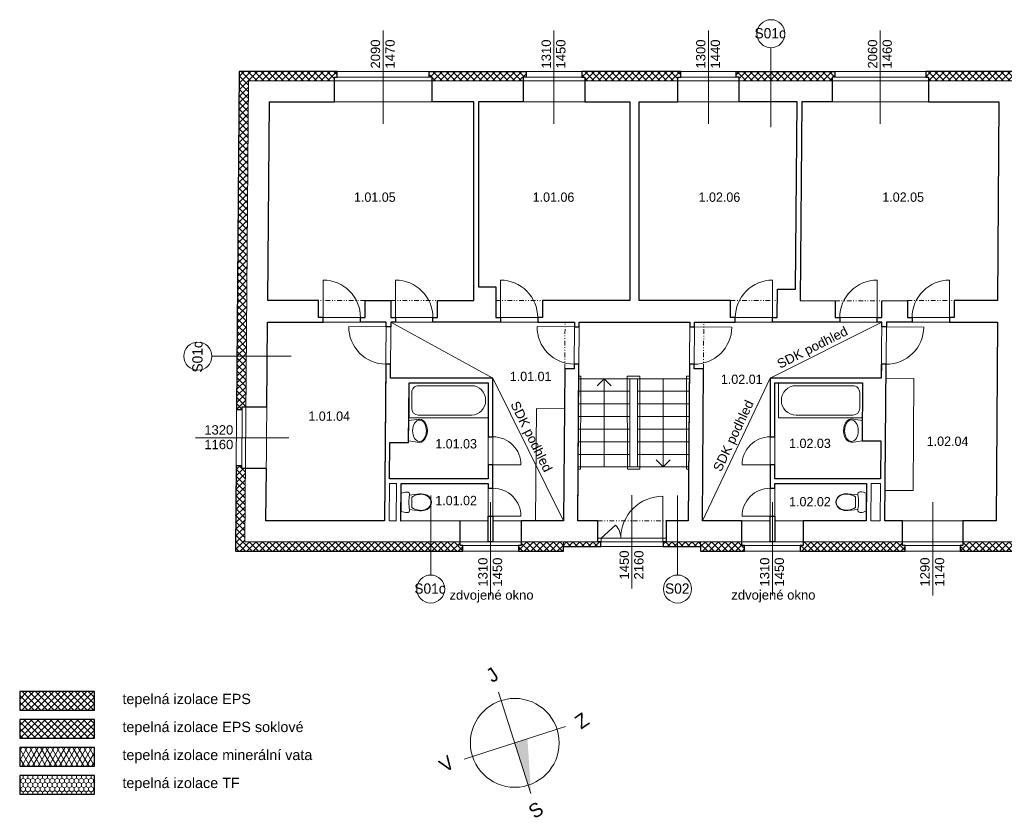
# Model space of a CAD drawing. Extents: x -2490 to 234697, y -105219 to -45378.
# Tile 1 of 15: x 17074 to 38154, y -105219 to -88168. Entities that reach past the tile are written whole.
import ezdxf

# ---------------------------------------------------------------- set-up
doc = ezdxf.new("R2010")
doc.units = 0
doc.header["$MEASUREMENT"] = 0
doc.linetypes.add('Wipeout_Contour', pattern=[1000, 0, -1000])
doc.linetypes.add('Čerchovaná se dvěma tečkami S', pattern=[250, 100, -40, 15, -40, 15, -40])
for name, color, linetype, lineweight in [('0_Číslo_pera__1', 7, 'Continuous', 15), ('2D BOD_Číslo_pera__1', 7, 'Continuous', 15), ('2D VÝPLNĚ_Číslo_pera__2', 1, 'Continuous', 25), ('2D VÝPLNĚ_Číslo_pera__4', 91, 'Continuous', 13), ('2D ČÁRY_Číslo_pera__1', 7, 'Continuous', 15), ('2D ČÁRY_Číslo_pera__2', 1, 'Continuous', 25), ('2D ČÁRY_Číslo_pera__3', 150, 'Continuous', 13), ('blok I_pohled4_terén_Číslo_pera__4', 91, 'Continuous', 13), ('DESKY.STROPNÍ_Číslo_pera__1', 7, 'Continuous', 15), ('komín_Číslo_pera__1', 7, 'Continuous', 15), ('NÁBYTEK A ZAŘÍZENÍ_Číslo_pera__3', 150, 'Continuous', 13), ('POZNÁMKY.TEXT_Číslo_pera__4', 91, 'Continuous', 13), ('zdi_Číslo_pera__1', 7, 'Continuous', 15)]:
    doc.layers.add(name, color=color, linetype=linetype, lineweight=lineweight)
for name, color, linetype in [('2D ČÁRY', 7, 'Continuous'), ('NÁBYTEK A ZAŘÍZENÍ', 7, 'Continuous'), ('vodorovné konstrukce', 7, 'Continuous')]:
    doc.layers.add(name, color=color, linetype=linetype)
doc.layers.add('vodorovné konstrukce_Číslo_pera__241', color=9, linetype='Continuous', lineweight=13, true_color=0x808080)
doc.styles.add('GENERATED_STYLE_1', font='arial.ttf')
doc.styles.add('GENERATED_STYLE_3', font='txt')
pattern_1 = [(45, (0, 0), (-70.71068, 70.71068), []), (135, (0, 0), (70.71068, 70.71068), [])]

# ---------------------------------------------------------------- blocks, each defined once
blk = doc.blocks.new('WC s nádržkou 1 11')
at = {"linetype": 'Wipeout_Contour', "ltscale": 15629.429493}
blk.add_wipeout([(31, 650), (18, 619), (8, 587), (2, 554), (0, 520), (5, 498), (20, 479), (40, 469), (64, 469), (41, 257), (39, 215), (44, 173), (54, 132), (70, 92), (97, 54), (132, 25), (174, 6), (220, 0), (266, 6), (308, 25), (343, 54), (370, 92), (386, 132), (396, 173), (401, 215), (399, 257), (376, 469), (400, 469), (420, 479), (435, 498), (440, 520), (438, 554), (432, 587), (422, 619), (409, 650)], dxfattribs=at).dxf.layer = 'NÁBYTEK A ZAŘÍZENÍ'
at = {"layer": 'NÁBYTEK A ZAŘÍZENÍ_Číslo_pera__3', "linetype": 'Continuous'}
for p, q in [((31, 650), (18, 619)), ((409, 650), (31, 650)), ((422, 619), (409, 650)), ((2, 554), (0, 520)), ((0, 520), (5, 498)), ((8, 587), (2, 554)), ((5, 498), (20, 479)), ((18, 619), (8, 587)), ((20, 479), (40, 469)), ((40, 469), (64, 469)), ((64, 469), (41, 257)), ((399, 257), (376, 469)), ((376, 469), (400, 469)), ((400, 469), (420, 479)), ((420, 479), (435, 498)), ((432, 587), (422, 619)), ((438, 554), (432, 587)), ((435, 498), (440, 520)), ((440, 520), (438, 554)), ((41, 257), (39, 215)), ((39, 215), (44, 173)), ((49, 256), (47, 215)), ((47, 215), (52, 174)), ((56, 299), (49, 256)), ((68, 341), (56, 299)), ((86, 381), (68, 341)), ((107, 419), (86, 381)), ((333, 419), (107, 419)), ((354, 381), (333, 419)), ((372, 341), (354, 381)), ((384, 299), (372, 341)), ((391, 256), (384, 299)), ((388, 174), (393, 215)), ((393, 215), (391, 256)), ((396, 173), (401, 215)), ((401, 215), (399, 257)), ((44, 173), (54, 132)), ((52, 174), (62, 134)), ((54, 132), (70, 92)), ((62, 134), (78, 96)), ((70, 92), (97, 54)), ((78, 96), (102, 60)), ((97, 54), (132, 25)), ((102, 60), (136, 32)), ((132, 25), (174, 6)), ((136, 32), (176, 14)), ((174, 6), (220, 0)), ((176, 14), (220, 8)), ((220, 8), (264, 14)), ((220, 0), (266, 6)), ((264, 14), (304, 32)), ((266, 6), (308, 25)), ((304, 32), (338, 60)), ((308, 25), (343, 54)), ((338, 60), (362, 96)), ((343, 54), (370, 92)), ((362, 96), (378, 134)), ((370, 92), (386, 132)), ((378, 134), (388, 174)), ((386, 132), (396, 173))]:
    blk.add_line(p, q, dxfattribs=at)
blk.add_ellipse((220, -298), major_axis=(785, 0), ratio=0.9963, start_param=1.370375, end_param=1.771221, dxfattribs=at)
blk = doc.blocks.new('Vana 01 11')
at = {"layer": 'NÁBYTEK A ZAŘÍZENÍ_Číslo_pera__3', "linetype": 'Continuous'}
for p, q in [((0, 0), (0, 751)), ((0, 751), (1696, 751)), ((1343, 691), (198, 691)), ((1696, 751), (1696, 0)), ((57, 210), (57, 541)), ((0, 0), (1696, 0)), ((1343, 60), (198, 60))]:
    blk.add_line(p, q, dxfattribs=at)
for centre, major_axis, start_param, end_param in [((198, 541), (0, 150), 0, 1.570796), ((1343, 375), (0, 315), 3.141593, 6.283185), ((198, 210), (0, 150), 1.570796, 3.141593)]:
    blk.add_ellipse(centre, major_axis=major_axis, ratio=0.941477, start_param=start_param, end_param=end_param, dxfattribs=at)
blk = doc.blocks.new('Umyvadlo oválné 11')
at = {"linetype": 'Wipeout_Contour', "ltscale": 6090.690526}
blk.add_wipeout([(0, 169), (2, 146), (9, 124), (19, 104), (43, 74), (73, 49), (129, 22), (188, 6), (250, 0), (312, 6), (371, 22), (427, 49), (457, 74), (481, 104), (491, 124), (498, 146), (500, 169), (469, 400), (31, 400), (-1, 169)], dxfattribs=at).dxf.layer = 'NÁBYTEK A ZAŘÍZENÍ'
at = {"layer": 'NÁBYTEK A ZAŘÍZENÍ_Číslo_pera__3', "linetype": 'Continuous'}
for p, q in [((31, 400), (-1, 169)), ((32, 400), (31, 400)), ((469, 400), (31, 400)), ((469, 400), (468, 400)), ((500, 169), (469, 400))]:
    blk.add_line(p, q, dxfattribs=at)
blk.add_ellipse((250, 169), major_axis=(-229, 0), ratio=0.643386, dxfattribs=at)
blk.add_ellipse((249, 169), major_axis=(-250, 0), ratio=0.674026, start_param=0, end_param=3.141593, dxfattribs=at)
blk = doc.blocks.new('WC s nádržkou 1 11_2')
at = {"linetype": 'Wipeout_Contour', "ltscale": 15629.429493}
blk.add_wipeout([(31, 650), (18, 619), (8, 587), (2, 554), (0, 520), (5, 498), (20, 479), (40, 469), (64, 469), (41, 257), (39, 215), (44, 173), (54, 132), (70, 92), (97, 54), (132, 25), (174, 6), (220, 0), (266, 6), (308, 25), (343, 54), (370, 92), (386, 132), (396, 173), (401, 215), (399, 257), (376, 469), (400, 469), (420, 479), (435, 498), (440, 520), (438, 554), (432, 587), (422, 619), (409, 650)], dxfattribs=at).dxf.layer = 'NÁBYTEK A ZAŘÍZENÍ'
at = {"layer": 'NÁBYTEK A ZAŘÍZENÍ_Číslo_pera__3', "linetype": 'Continuous'}
for p, q in [((31, 650), (18, 619)), ((409, 650), (31, 650)), ((422, 619), (409, 650)), ((2, 554), (0, 520)), ((0, 520), (5, 498)), ((8, 587), (2, 554)), ((5, 498), (20, 479)), ((18, 619), (8, 587)), ((20, 479), (40, 469)), ((40, 469), (64, 469)), ((64, 469), (41, 257)), ((399, 257), (376, 469)), ((376, 469), (400, 469)), ((400, 469), (420, 479)), ((420, 479), (435, 498)), ((432, 587), (422, 619)), ((438, 554), (432, 587)), ((435, 498), (440, 520)), ((440, 520), (438, 554)), ((41, 257), (39, 215)), ((39, 215), (44, 173)), ((49, 256), (47, 215)), ((47, 215), (52, 174)), ((56, 299), (49, 256)), ((68, 341), (56, 299)), ((86, 381), (68, 341)), ((107, 419), (86, 381)), ((333, 419), (107, 419)), ((354, 381), (333, 419)), ((372, 341), (354, 381)), ((384, 299), (372, 341)), ((391, 256), (384, 299)), ((388, 174), (393, 215)), ((393, 215), (391, 256)), ((396, 173), (401, 215)), ((401, 215), (399, 257)), ((44, 173), (54, 132)), ((52, 174), (62, 134)), ((54, 132), (70, 92)), ((62, 134), (78, 96)), ((70, 92), (97, 54)), ((78, 96), (102, 60)), ((97, 54), (132, 25)), ((102, 60), (136, 32)), ((132, 25), (174, 6)), ((136, 32), (176, 14)), ((174, 6), (220, 0)), ((176, 14), (220, 8)), ((220, 8), (264, 14)), ((220, 0), (266, 6)), ((264, 14), (304, 32)), ((266, 6), (308, 25)), ((304, 32), (338, 60)), ((308, 25), (343, 54)), ((338, 60), (362, 96)), ((343, 54), (370, 92)), ((362, 96), (378, 134)), ((370, 92), (386, 132)), ((378, 134), (388, 174)), ((386, 132), (396, 173))]:
    blk.add_line(p, q, dxfattribs=at)
blk.add_ellipse((220, -298), major_axis=(785, 0), ratio=0.9963, start_param=1.370375, end_param=1.771221, dxfattribs=at)
blk = doc.blocks.new('Vana 01 11_2')
at = {"layer": 'NÁBYTEK A ZAŘÍZENÍ_Číslo_pera__3', "linetype": 'Continuous'}
for p, q in [((0, 0), (0, 751)), ((0, 751), (1800, 751)), ((1425, 691), (210, 691)), ((1800, 751), (1800, 0)), ((60, 210), (60, 540)), ((0, 0), (1800, 0)), ((1425, 60), (210, 60))]:
    blk.add_line(p, q, dxfattribs=at)
for centre, major_axis, start_param, end_param in [((210, 540), (0, 150), 0, 1.570796), ((1425, 375), (0, 315), 3.141593, 6.283185), ((210, 210), (0, 150), 1.570796, 3.141593)]:
    blk.add_ellipse(centre, major_axis=major_axis, ratio=0.99918, start_param=start_param, end_param=end_param, dxfattribs=at)
blk = doc.blocks.new('Umyvadlo oválné 11_2')
at = {"linetype": 'Wipeout_Contour', "ltscale": 6090.690526}
blk.add_wipeout([(0, 169), (2, 146), (9, 124), (19, 104), (43, 74), (73, 49), (129, 22), (188, 6), (250, 0), (312, 6), (371, 22), (427, 49), (457, 74), (481, 104), (491, 124), (498, 146), (500, 169), (469, 400), (31, 400), (-1, 169)], dxfattribs=at).dxf.layer = 'NÁBYTEK A ZAŘÍZENÍ'
at = {"layer": 'NÁBYTEK A ZAŘÍZENÍ_Číslo_pera__3', "linetype": 'Continuous'}
for p, q in [((31, 400), (-1, 169)), ((32, 400), (31, 400)), ((469, 400), (31, 400)), ((469, 400), (468, 400)), ((500, 169), (469, 400))]:
    blk.add_line(p, q, dxfattribs=at)
blk.add_ellipse((250, 169), major_axis=(-229, 0), ratio=0.643386, dxfattribs=at)
blk.add_ellipse((249, 169), major_axis=(-250, 0), ratio=0.674026, start_param=0, end_param=3.141593, dxfattribs=at)
blk = doc.blocks.new('LINE_8289', base_point=(29587, -97742))
at = {"layer": '2D ČÁRY_Číslo_pera__3', "linetype": 'Continuous'}
for p, q in [((29587, -95852), (29437, -96002)), ((29587, -97742), (29587, -95852)), ((29587, -95852), (29737, -96002))]:
    blk.add_line(p, q, dxfattribs=at)
blk = doc.blocks.new('LINE_8290', base_point=(30851, -95852))
at = {"layer": '2D ČÁRY_Číslo_pera__3', "linetype": 'Continuous'}
for p, q in [((30851, -95852), (30851, -97742)), ((30851, -97742), (30701, -97592)), ((30851, -97742), (31001, -97592))]:
    blk.add_line(p, q, dxfattribs=at)
blk = doc.blocks.new('LINE_9147', base_point=(31158, -98355))
at = {"layer": 'vodorovné konstrukce_Číslo_pera__241', "linetype": 'Continuous'}
blk.add_line((31158, -98355), (31158, -100055), dxfattribs=at)
blk.add_circle((31158, -100355), 300, dxfattribs=at)
blk = doc.blocks.new('LINE_9148', base_point=(25874, -98355))
at = {"layer": 'vodorovné konstrukce_Číslo_pera__241', "linetype": 'Continuous'}
blk.add_line((25874, -98355), (25874, -100055), dxfattribs=at)
blk.add_circle((25874, -100355), 300, dxfattribs=at)
blk = doc.blocks.new('LINE_9156', base_point=(22889, -95370))
at = {"layer": 'vodorovné konstrukce_Číslo_pera__241', "linetype": 'Continuous'}
blk.add_line((22889, -95370), (21189, -95370), dxfattribs=at)
blk.add_circle((20889, -95370), 300, dxfattribs=at)
blk = doc.blocks.new('LINE_9157', base_point=(33157, -90468))
at = {"layer": 'vodorovné konstrukce_Číslo_pera__241', "linetype": 'Continuous'}
blk.add_line((33157, -90468), (33157, -88768), dxfattribs=at)
blk.add_circle((33157, -88468), 300, dxfattribs=at)

msp = doc.modelspace()

# ---------------------------------------------------------------- hatches: boundary and pattern name
at = {"layer": '2D VÝPLNĚ_Číslo_pera__4', "linetype": 'Continuous'}
h = msp.add_hatch(dxfattribs=at)
h.set_pattern_fill('TEPELNA_IZOLACE_EPS', color=8, style=0, pattern_type=2)
h.set_pattern_definition(pattern_1)
h.paths.add_polyline_path([(21715.2, -96511.4), (21839.2, -96512.4), (21839.7, -96452.4), (21915.7, -96452.4), (21972.1, -89475.6), (23810.9, -89475.6), (23810.9, -89399.6), (23870.9, -89399.6), (23870.9, -89275.6), (21773.7, -89275.6)], flags=0)
h = msp.add_hatch(dxfattribs=at)
h.set_pattern_fill('TEPELNA_IZOLACE_EPS', color=8, style=0, pattern_type=2)
h.set_pattern_definition(pattern_1)
h.paths.add_polyline_path([(25901.4, -89475.7), (27855.1, -89475.7), (27855.1, -89399.7), (27915.1, -89399.7), (27915.1, -89275.7), (25841.4, -89275.7), (25841.4, -89399.7), (25901.4, -89399.7)], flags=0)
h = msp.add_hatch(dxfattribs=at)
h.set_pattern_fill('TEPELNA_IZOLACE_EPS', color=8, style=0, pattern_type=2)
h.set_pattern_definition(pattern_1)
h.paths.add_polyline_path([(29170.2, -89475.7), (31166.9, -89475.7), (31166.9, -89399.7), (31226.9, -89399.7), (31226.9, -89275.7), (29110.2, -89275.7), (29110.2, -89399.7), (29170.2, -89399.7)], flags=0)
h = msp.add_hatch(dxfattribs=at)
h.set_pattern_fill('TEPELNA_IZOLACE_EPS', color=8, style=0, pattern_type=2)
h.set_pattern_definition(pattern_1)
h.paths.add_polyline_path([(32475.8, -89475.7), (34466, -89475.7), (34466, -89399.7), (34526, -89399.7), (34526, -89275.7), (32415.8, -89275.7), (32415.8, -89399.7), (32475.8, -89399.7)], flags=0)
h = msp.add_hatch(dxfattribs=at)
h.set_pattern_fill('TEPELNA_IZOLACE_EPS', color=8, style=0, pattern_type=2)
h.set_pattern_definition(pattern_1)
h.paths.add_polyline_path([(36533, -89475.7), (39890.6, -89475.8), (39890.6, -89399.8), (39950.6, -89399.8), (39950.6, -89275.8), (36473, -89275.7), (36473, -89399.7), (36533, -89399.7)], flags=0)
h = msp.add_hatch(dxfattribs=at)
h.set_pattern_fill('TEPELNA_IZOLACE_EPS', color=8, style=0, pattern_type=2)
h.set_pattern_definition(pattern_1)
h.paths.add_polyline_path([(26560.9, -99545.7), (26560.9, -99421.7), (26500.9, -99421.7), (26500.9, -99345.7), (21892.3, -99346.8), (21905, -97776.8), (21829, -97776.8), (21829.5, -97716.8), (21705.5, -97715.8), (21690.7, -99546.8)], flags=0)
h = msp.add_hatch(dxfattribs=at)
h.set_pattern_fill('TEPELNA_IZOLACE_EPS', color=8, style=0, pattern_type=2)
h.set_pattern_definition(pattern_1)
h.paths.add_polyline_path([(28713.4, -99545.2), (28713.4, -99445.2), (28713.4, -99345.2), (27811.5, -99345.4), (27811.6, -99421.4), (27751.6, -99421.4), (27751.6, -99545.4)], flags=0)
h = msp.add_hatch(dxfattribs=at)
h.set_pattern_fill('TEPELNA_IZOLACE_PERIMETR', color=8, style=0, pattern_type=2)
h.set_pattern_definition(pattern_1)
h.paths.add_polyline_path([(29513.4, -99445.2), (29513.4, -99345), (29453.4, -99345), (28713.4, -99345.2), (28713.4, -99445.2)], flags=0)
h = msp.add_hatch(dxfattribs=at)
h.set_pattern_fill('TEPELNA_IZOLACE_PERIMETR', color=8, style=0, pattern_type=2)
h.set_pattern_definition(pattern_1)
h.paths.add_polyline_path([(31652.3, -99445.2), (31652.3, -99344.5), (30852.3, -99344.7), (30852.3, -99445.2)], flags=0)
h = msp.add_hatch(dxfattribs=at)
h.set_pattern_fill('TEPELNA_IZOLACE_EPS', color=8, style=0, pattern_type=2)
h.set_pattern_definition(pattern_1)
h.paths.add_polyline_path([(32535, -99344.3), (31652.3, -99344.5), (31652.3, -99445.2), (31652.2, -99544.1), (32595, -99544.3), (32595, -99420.3), (32535, -99420.3)], flags=0)
h = msp.add_hatch(dxfattribs=at)
h.set_pattern_fill('TEPELNA_IZOLACE_EPS', color=8, style=0, pattern_type=2)
h.set_pattern_definition(pattern_1)
h.paths.add_polyline_path([(36032.4, -99543.5), (36032.3, -99419.5), (35972.3, -99419.5), (35972.3, -99343.5), (33845.7, -99344), (33845.7, -99420), (33785.7, -99420), (33785.7, -99544)], flags=0)
h = msp.add_hatch(dxfattribs=at)
h.set_pattern_fill('TEPELNA_IZOLACE_EPS', color=8, style=0, pattern_type=2)
h.set_pattern_definition(pattern_1)
h.paths.add_polyline_path([(38998.6, -99342.8), (37268.8, -99343.2), (37268.8, -99419.2), (37208.8, -99419.2), (37208.9, -99543.2), (39058.7, -99542.8), (39058.7, -99418.8), (38998.7, -99418.8)], flags=0)
h = msp.add_hatch(dxfattribs=at)
h.set_pattern_fill('TEPELNA_IZOLACE_EPS', color=8, style=0, pattern_type=2)
h.set_pattern_definition(pattern_1)
h.paths.add_polyline_path([(17073.7, -102946.8), (18673.7, -102946.8), (18673.7, -102546.8), (17073.7, -102546.8)], flags=0)
h = msp.add_hatch(dxfattribs=at)
h.set_pattern_fill('TEPELNA_IZOLACE_PERIMETR', color=8, style=0, pattern_type=2)
h.set_pattern_definition(pattern_1)
h.paths.add_polyline_path([(17073.7, -103546.8), (18673.7, -103546.8), (18673.7, -103146.8), (17073.7, -103146.8)], flags=0)
h = msp.add_hatch(dxfattribs=at)
h.set_pattern_fill('TEPELNA_IZOLACE_MINERÁL', color=8, style=0, pattern_type=2)
h.set_pattern_definition([(60, (0, 0), (-86.60254, 50), []), (120, (0, 0), (86.60254, 50), [])])
h.paths.add_polyline_path([(17073.7, -104146.8), (18673.7, -104146.8), (18673.7, -103746.8), (17073.7, -103746.8)], flags=0)
h = msp.add_hatch(dxfattribs=at)
h.set_pattern_fill('TEPELNA_IZOLACE_FENOL', color=8, style=0, pattern_type=2)
h.set_pattern_definition([(90, (0, 0), (-103.92305, 0), [60, -120]), (90, (-51.96, 90), (-103.92305, 0), [60, -120]), (150, (0, 60), (51.96152, 90), [60, -120]), (150, (-103.92, 60), (51.96152, 90), [60, -120]), (210, (0, 0), (-51.96152, 90), [60, -120]), (210, (-103.92, 0), (-51.96152, 90), [60, -120])])
h.paths.add_polyline_path([(17073.7, -104746.8), (18673.7, -104746.8), (18673.7, -104346.8), (17073.7, -104346.8)], flags=0)
at = {"layer": 'DESKY.STROPNÍ_Číslo_pera__1', "linetype": 'Continuous'}
msp.add_hatch(color=8, dxfattribs=at).paths.add_polyline_path([(28020.3, -104733.4), (27673.7, -103646.8), (27945.3, -103560.2)], flags=0)

# ---------------------------------------------------------------- linework, layer by layer
at = {"layer": '2D BOD_Číslo_pera__1', "color": 8, "linetype": 'Continuous', "flags": 128}
msp.add_lwpolyline([(30842.3, -99268.7), (30842.3, -98368.7, 0.4142136), (29942.3, -99268.7, 0.1902168), (29831.8, -98988.7), (29523.4, -99268.7)], format="xyb", dxfattribs=at)
at = {"layer": '2D VÝPLNĚ_Číslo_pera__2', "color": 8, "linetype": 'Continuous', "flags": 128}
for points in [[(17073.7, -102946.8), (18673.7, -102946.8), (18673.7, -102546.8), (17073.7, -102546.8)], [(17073.7, -103546.8), (18673.7, -103546.8), (18673.7, -103146.8), (17073.7, -103146.8)], [(17073.7, -104146.8), (18673.7, -104146.8), (18673.7, -103746.8), (17073.7, -103746.8)], [(17073.7, -104746.8), (18673.7, -104746.8), (18673.7, -104346.8), (17073.7, -104346.8)]]:
    msp.add_lwpolyline(points, close=True, dxfattribs=at)
at = {"layer": '2D ČÁRY_Číslo_pera__1', "color": 8, "linetype": 'Continuous'}
for p, q in [((23870.9, -89399.6), (23870.9, -89275.6)), ((25841.4, -89399.7), (25841.4, -89275.7)), ((27915.1, -89399.7), (27915.1, -89275.7)), ((29110.2, -89399.7), (29110.2, -89275.7)), ((31226.9, -89399.7), (31226.9, -89275.7)), ((32415.8, -89399.7), (32415.8, -89275.7)), ((34526, -89399.7), (34526, -89275.7)), ((36473, -89399.7), (36473, -89275.7)), ((23810.9, -89399.6), (23810.9, -89925.9)), ((25901.4, -89399.7), (25901.4, -89925.9)), ((27855.1, -89399.7), (27855.1, -89925.9)), ((29170.2, -89399.7), (29170.2, -89925.9)), ((31166.9, -89399.7), (31166.9, -89925.9)), ((32475.8, -89399.7), (32475.8, -89925.9)), ((34466, -89399.7), (34466, -89925.9)), ((36533, -89399.7), (36533, -89925.9)), ((26796.6, -94181.6), (26796.7, -89925.7)), ((26896.6, -93885.6), (26896.7, -89925.7)), ((30135, -94181.6), (30135.1, -89925.7)), ((30335, -94181.6), (30335.1, -89925.7)), ((38008.6, -94181.6), (38039.7, -89925.8)), ((22384.1, -94181.6), (23470.5, -94181.6)), ((24470.5, -94181.6), (25020.5, -94181.6)), ((26020.5, -94181.6), (26796.6, -94181.6)), ((28264.3, -94181.6), (30135, -94181.6)), ((30335, -94181.6), (32294.4, -94181.6)), ((33784.5, -94181.6), (34530.8, -94182)), ((35530.8, -94182), (36080.8, -94181.7)), ((37080.8, -94181.7), (38008.6, -94181.6)), ((22380.4, -94641.6), (24920.5, -94641.6)), ((25020.5, -94641.6), (28950, -94641.6)), ((29023.1, -98896.2), (29050, -94641.6)), ((29050, -94641.6), (31420.1, -94641.6)), ((31389, -98895.7), (31420.1, -94641.6)), ((31520.1, -94642.2), (35530.8, -94642)), ((35630.8, -94642), (38005.2, -94641.9)), ((37978.3, -98894.2), (38005.2, -94641.6)), ((28718.9, -98896.3), (28742.7, -95639.6)), ((31689, -98895.6), (31712.7, -95643.4)), ((25010.8, -95841.6), (27206.2, -95841.6)), ((27206.2, -99345.6), (27206.2, -95841.6)), ((28741.2, -95841.6), (28750, -95841.6)), ((29042.3, -95851.6), (31411.2, -95851.6)), ((30133.1, -95851.6), (30137.6, -97741.6)), ((30299.3, -97741.6), (30299.3, -95851.6)), ((33140.4, -95842.1), (35521.1, -95842)), ((33140.4, -99344.2), (33140.4, -95842.1)), ((25410, -95941.6), (27106.2, -95941.6)), ((27106.2, -97996.7), (27106.2, -95941.6)), ((29040.6, -96121.6), (30133.7, -96121.6)), ((30299.3, -96121.6), (31409.2, -96121.6)), ((33240.4, -95942.1), (35120.3, -95942)), ((33240.4, -97995.3), (33240.4, -95942.1)), ((21839.2, -96512.4), (21715.2, -96511.4)), ((21839.7, -96452.4), (22365.7, -96452.4)), ((29038.9, -96391.6), (30134.4, -96391.6)), ((30299.3, -96391.6), (31407.3, -96391.6)), ((29037.2, -96661.6), (30135, -96661.6)), ((30299.3, -96661.6), (31405.3, -96661.6)), ((29035.5, -96931.6), (30135.6, -96931.6)), ((30299.3, -96931.6), (31403.3, -96931.6)), ((29033.8, -97201.6), (30136.3, -97201.6)), ((30299.3, -97201.6), (31401.4, -97201.6)), ((29032.1, -97471.6), (30136.9, -97471.6)), ((30299.3, -97471.6), (31399.4, -97471.6)), ((21829.5, -97716.8), (21705.5, -97715.8)), ((21829, -97776.8), (22355, -97776.8)), ((29030.4, -97741.6), (31397.4, -97741.6)), ((27106.2, -99345.6), (27106.2, -98096.7)), ((33240.4, -99344.2), (33240.4, -98095.3)), ((26500.9, -99421.7), (26500.8, -98896.8)), ((27811.6, -99421.4), (27811.4, -98896.5)), ((29453.4, -99345), (29453.3, -98896.1)), ((30842.2, -98895.8), (30842.2, -98895.8)), ((30912.3, -99344.7), (30912.2, -98895.8)), ((32535, -99420.3), (32534.9, -98895.4)), ((33845.7, -99420), (33845.6, -98895.1)), ((35972.3, -99419.5), (35972.2, -98894.6)), ((37268.8, -99419.2), (37268.7, -98894.3)), ((29523.3, -99344.7), (29523.4, -99268.7)), ((30842.3, -99344.7), (30842.3, -99268.7)), ((26560.9, -99421.7), (26560.9, -99545.7)), ((27206.2, -99421.6), (27206.2, -99421.6)), ((27751.6, -99421.4), (27751.6, -99545.4)), ((28713.4, -99345.2), (28713.4, -99545.2)), ((28713.4, -99445.2), (31652.3, -99445.2)), ((29513.4, -99345), (29513.4, -99445.2)), ((30852.3, -99344.7), (30852.3, -99445.2)), ((31652.3, -99344.5), (31652.2, -99545.2)), ((32595, -99420.3), (32595, -99544.3)), ((33240.4, -99420.2), (33240.4, -99420.2)), ((33785.7, -99420), (33785.7, -99544)), ((36032.3, -99419.5), (36032.4, -99543.5)), ((37208.8, -99419.2), (37208.9, -99543.2))]:
    msp.add_line(p, q, dxfattribs=at)
at = {"layer": '2D ČÁRY_Číslo_pera__1', "color": 8, "linetype": 'Čerchovaná se dvěma tečkami S'}
for p, q in [((24470.5, -94181.6), (23470.5, -94181.6)), ((25020.5, -94181.6), (26020.5, -94181.6)), ((27264.3, -94181.6), (28264.3, -94181.6)), ((32294.4, -94181.6), (33294.4, -94181.6)), ((34530.8, -94182), (35530.8, -94182)), ((36080.8, -94181.7), (37080.8, -94181.7)), ((28742.7, -95639.6), (28750, -94641.6)), ((31712.7, -95643.4), (31720.1, -94641.6))]:
    msp.add_line(p, q, dxfattribs=at)
at = {"layer": '2D ČÁRY_Číslo_pera__1', "color": 8, "linetype": 'Continuous', "flags": 128}
for points in [[(24470.5, -94181.6), (24470.5, -94541.6), (23470.5, -94541.6), (23470.5, -94181.6)], [(25020.5, -94181.6), (25020.5, -94541.6), (26020.5, -94541.6), (26020.5, -94181.6)], [(27264.3, -94181.6), (27264.3, -94541.6), (28264.3, -94541.6), (28264.3, -94181.6)], [(33294.4, -94181.6), (33294.4, -94541.6), (32294.4, -94541.6), (32294.4, -94181.6)], [(35530.8, -94182), (35530.8, -94542), (34530.8, -94542), (34530.8, -94182)], [(37080.8, -94181.7), (37080.8, -94541.7), (36080.8, -94541.7), (36080.8, -94181.7)], [(28742.7, -95639.6), (28943.7, -95640.9), (28950, -94640.9)], [(31712.7, -95643.4), (31513.7, -95642.2), (31520.1, -94642.2)]]:
    msp.add_lwpolyline(points, dxfattribs=at)
at = {"layer": '2D ČÁRY_Číslo_pera__2', "color": 8, "linetype": 'Continuous', "flags": 128}
for points in [[(23810.9, -89925.9), (23810.9, -89399.6), (23870.9, -89399.6), (23870.9, -89275.6), (21773.7, -89275.6), (21715.2, -96511.4), (21839.2, -96512.4), (21839.7, -96452.4), (22365.7, -96452.4), (22380.4, -94641.4), (23570.5, -94641.6), (23570.5, -94541.6), (23470.5, -94541.6), (23470.5, -94181.6), (22384.1, -94181.6), (22418.5, -89925.6)], [(25841.4, -89275.7), (27915.1, -89275.7), (27915.1, -89399.7), (27855.1, -89399.7), (27855.1, -89925.9), (26896.7, -89925.7), (26896.6, -93885.6), (27266.6, -93885.5), (27264.3, -94541.6), (27364.3, -94541.6), (27364.3, -94641.6), (25920.5, -94641.6), (25920.5, -94541.6), (26020.5, -94541.6), (26020.5, -94181.6), (26796.6, -94181.6), (26796.7, -89925.7), (25901.4, -89925.9), (25901.4, -89399.7), (25841.4, -89399.7)], [(29110.2, -89275.7), (29110.2, -89399.7), (29170.2, -89399.7), (29170.2, -89925.9), (30135.1, -89925.7), (30135, -94181.6), (28264.3, -94181.6), (28264.3, -94541.6), (28164.3, -94541.6), (28164.3, -94641.6), (28950, -94641.6), (28949.4, -94740.9), (29049.4, -94741.5), (29050, -94641.6), (31420.1, -94641.6), (31419.4, -94741.5), (31519.4, -94742.2), (31520.1, -94642.2), (32394.4, -94641.6), (32394.4, -94541.6), (32294.4, -94541.6), (32294.4, -94181.6), (30335, -94181.6), (30335.1, -89925.7), (31166.9, -89925.9), (31166.9, -89399.7), (31226.9, -89399.7), (31226.9, -89275.7)], [(32415.8, -89275.7), (34526, -89275.7), (34526, -89399.7), (34466, -89399.7), (34466, -89925.9), (33818.9, -89925.7), (33784.5, -94181.6), (34530.8, -94182), (34530.8, -94542), (34630.8, -94542), (34630.8, -94642), (33194.4, -94641.6), (33194.4, -94541.6), (33294.4, -94541.6), (33296.4, -93935.7), (33686.4, -93935.7), (33718.8, -89925.7), (32475.8, -89925.9), (32475.8, -89399.7), (32415.8, -89399.7)], [(24470.5, -94181.6), (25020.5, -94181.6), (25020.5, -94541.6), (25120.5, -94541.6), (25120.5, -94641.6), (25020.5, -94641.6), (25019.6, -94742.4), (24919.7, -94741.5), (24920.5, -94641.6), (24370.5, -94641.6), (24370.5, -94541.6), (24470.5, -94541.6)], [(35530.8, -94182), (36080.8, -94181.7), (36080.8, -94541.7), (36180.8, -94541.7), (36180.8, -94641.7), (35630.8, -94642), (35630, -94742), (35530, -94741.2), (35530.8, -94642), (35430.8, -94642), (35430.8, -94542), (35530.8, -94542)], [(28944.3, -95540.9), (28943.7, -95640.9), (28742.7, -95639.6), (28718.9, -98896.3), (27811.4, -98896.5), (27811.6, -99421.4), (27751.6, -99421.4), (27751.6, -99545.4), (28713.4, -99545.2), (28713.4, -99445.2), (29513.4, -99445.2), (29513.4, -99345), (29453.4, -99345), (29453.3, -98896.1), (29023.1, -98896.2), (29044.3, -95541.5)], [(31414.4, -95541.5), (31389, -98895.7), (30912.2, -98895.8), (30912.3, -99344.7), (30852.3, -99344.7), (30852.3, -99445.2), (31652.3, -99445.2), (31652.2, -99544.1), (32595, -99544.3), (32595, -99420.3), (32535, -99420.3), (32534.9, -98895.4), (31689, -98895.6), (31712.7, -95643.4), (31513.7, -95642.2), (31514.4, -95542.2)], [(27106.2, -98796.7), (27206.2, -98796.7), (27206.2, -99345.6), (27106.2, -99345.6)], [(33140.4, -98796.7), (33240.4, -98796.7), (33240.4, -99344.2), (33140.4, -99344.2)]]:
    msp.add_lwpolyline(points, close=True, dxfattribs=at)
msp.add_lwpolyline([(39950.6, -89275.8), (36473, -89275.7), (36473, -89399.7), (36533, -89399.7), (36533, -89925.9), (38039.7, -89925.8), (38008.6, -94181.6), (37080.8, -94181.7), (37080.8, -94541.7), (36980.8, -94541.7), (36980.8, -94641.7), (38005.2, -94641.6), (37978.3, -98894.2), (37268.7, -98894.3), (37268.8, -99419.2), (37208.8, -99419.2), (37208.9, -99543.2), (39058.7, -99542.8)], dxfattribs=at)
at = {"layer": '2D ČÁRY_Číslo_pera__3', "color": 8, "linetype": 'Continuous'}
for p, q in [((25020.5, -94641.6), (27206.2, -95841.6)), ((35530.8, -94642), (33140.4, -95842.1)), ((27206.2, -95841.6), (28718.9, -98896.3)), ((29036.9, -95801.6), (29087.6, -95801.6)), ((29087.6, -95801.6), (29082.9, -97791.6)), ((30083, -95801.6), (30087.7, -97791.6)), ((30083, -95801.6), (30349.3, -95801.6)), ((30349.3, -97791.6), (30349.3, -95801.6)), ((31353.1, -97791.6), (31353.1, -95801.6)), ((31353.1, -95801.6), (31403.1, -95801.6)), ((33140.4, -95842.1), (31689, -98895.6)), ((29032.9, -97791.6), (29082.9, -97791.6)), ((30087.7, -97791.6), (30349.3, -97791.6)), ((31353.1, -97791.6), (31403.1, -97791.6)), ((27327.1, -102560.3), (28020.3, -104733.4)), ((28760.2, -103300.2), (26587.2, -103993.5))]:
    msp.add_line(p, q, dxfattribs=at)
at = {"layer": '2D ČÁRY_Číslo_pera__3', "color": 8, "linetype": 'Continuous', "flags": 128}
for points in [[(23570.5, -94641.6), (23570.5, -94541.6), (23570.5, -93741.6, -0.4142136), (24370.5, -94541.6), (24370.5, -94641.6)], [(25120.5, -94641.6), (25120.5, -94541.6), (25120.5, -93741.6, -0.4142136), (25920.5, -94541.6), (25920.5, -94641.6)], [(27364.3, -94641.6), (27364.3, -94541.6), (27364.3, -93741.6, -0.4142136), (28164.3, -94541.6), (28164.3, -94641.6)], [(33194.4, -94641.6), (33194.4, -94541.6), (33194.4, -93741.6, 0.4142136), (32394.4, -94541.6), (32394.4, -94641.6)], [(35430.8, -94642), (35430.8, -94542), (35430.8, -93742, 0.4142136), (34630.8, -94542), (34630.8, -94642)], [(36980.8, -94641.7), (36980.8, -94541.7), (36980.8, -93741.7, 0.4142136), (36180.8, -94541.7), (36180.8, -94641.7)], [(25019.6, -94742.4), (24919.7, -94741.5), (24119.7, -94735.1, 0.4142136), (24913.2, -95541.5), (25013.2, -95542.3)], [(29049.4, -94741.5), (28949.4, -94740.9), (28149.4, -94735.9, 0.4142136), (28944.3, -95540.9), (29044.3, -95541.5)], [(31419.4, -94741.5), (31519.4, -94742.2), (32319.4, -94747.2, -0.4142136), (31514.4, -95542.2), (31414.4, -95541.5)], [(35530, -94741.2), (35630, -94742), (36430, -94748.4, -0.4142136), (35623.5, -95542), (35523.5, -95541.1)], [(27106.2, -97096.7), (27206.2, -97096.7, -0.4142136), (27806.2, -97696.7), (27206.2, -97696.7), (27106.2, -97696.7)], [(33240.4, -97096.7), (33140.4, -97096.7, 0.4142136), (32540.4, -97696.7), (33140.4, -97696.7), (33240.4, -97696.7)], [(27106.2, -98196.7), (27206.2, -98196.7, -0.4142136), (27806.2, -98796.7), (27206.2, -98796.7), (27106.2, -98796.7)], [(33240.4, -98196.7), (33140.4, -98196.7, 0.4142136), (32540.4, -98796.7), (33140.4, -98796.7), (33240.4, -98796.7)]]:
    msp.add_lwpolyline(points, format="xyb", dxfattribs=at)
for points in [[(35619.2, -95842.7), (35601.7, -98242.6), (36201.7, -98247), (36219.2, -95847.1)], [(28136.5, -96492), (28118.9, -98891.9), (28718.9, -98896.3), (28736.4, -96496.4)]]:
    msp.add_lwpolyline(points, close=True, dxfattribs=at)
at = {"layer": '2D ČÁRY_Číslo_pera__3', "color": 8, "linetype": 'Continuous'}
msp.add_circle((27673.7, -103646.8), 950.4, dxfattribs=at)
at = {"layer": 'blok I_pohled4_terén_Číslo_pera__4', "color": 8, "linetype": 'Continuous'}
for p, q in [((24856.2, -90399.7), (24856.2, -88399.7)), ((28512.6, -90399.7), (28512.6, -88399.7)), ((31821.4, -90399.7), (31821.4, -88399.7)), ((35499.5, -90399.7), (35499.5, -88399.7)), ((22834.4, -97114.6), (20834.4, -97114.6)), ((30182.8, -98341.9), (30182.8, -100341.9)), ((27156.2, -98494.6), (27156.2, -100494.6)), ((33190.4, -98493.2), (33190.4, -100493.2)), ((36620.6, -98492.4), (36620.6, -100492.4))]:
    msp.add_line(p, q, dxfattribs=at)
at = {"layer": 'komín_Číslo_pera__1', "color": 8, "linetype": 'Continuous'}
for p, q in [((33718.8, -89925.7), (33686.4, -93935.7)), ((33818.9, -89925.7), (33784.5, -94181.6)), ((26896.6, -93885.6), (27266.6, -93885.5)), ((27266.6, -93885.5), (27264.3, -94181.6)), ((33296.4, -93935.7), (33294.4, -94181.6)), ((33686.4, -93935.7), (33296.4, -93935.7)), ((24920.5, -94641.6), (24886.1, -98897.2)), ((25020.5, -94641.6), (25010.8, -95841.6)), ((35530.8, -94642), (35521.1, -95842)), ((35630.8, -94642), (35596.4, -98894.7)), ((24999.7, -97216.1), (24993.3, -97997.2)), ((35510.3, -97183.6), (35503.7, -97994.7)), ((24992.5, -98097.2), (24986.1, -98898)), ((35502.9, -98094.7), (35496.4, -98894.7))]:
    msp.add_line(p, q, dxfattribs=at)
at = {"layer": 'zdi_Číslo_pera__1', "color": 8, "linetype": 'Continuous'}
for p, q in [((21773.7, -89275.6), (21690.7, -99546.8)), ((60622.8, -89275.9), (21773.7, -89275.6)), ((21972.1, -89475.6), (21892.3, -99346.8)), ((60422.8, -89475.9), (21972.1, -89475.6)), ((25901.4, -89399.7), (23810.9, -89399.6)), ((29170.2, -89399.7), (27855.1, -89399.7)), ((32475.8, -89399.7), (31166.9, -89399.7)), ((36533, -89399.7), (34466, -89399.7)), ((22418.5, -89925.6), (22384.1, -94181.6)), ((26796.7, -89925.7), (22418.5, -89925.6)), ((30135.1, -89925.7), (26896.7, -89925.7)), ((33718.8, -89925.7), (30335.1, -89925.7)), ((38039.7, -89925.8), (33818.9, -89925.7)), ((22380.4, -94641.4), (22346, -98897.8)), ((21839.7, -96452.4), (21829, -97776.8)), ((24993.3, -97997.2), (27106.2, -97996.7)), ((33240.2, -97995.3), (35503.7, -97994.7)), ((24992.5, -98097.2), (25142.5, -98097.1)), ((25242.5, -98097.1), (27106.2, -98096.7)), ((33240.2, -98095.3), (35202.9, -98094.8)), ((35302.9, -98094.8), (35502.9, -98094.7)), ((22346, -98897.8), (24886.1, -98897.2)), ((24986.1, -98897.2), (25136.1, -98897.1)), ((25236.1, -98897.1), (27106.2, -98896.7)), ((27206.2, -98896.7), (28718.9, -98896.3)), ((29023.1, -98896.2), (29453.3, -98896.1)), ((30912.2, -98895.8), (31389, -98895.7)), ((31689, -98895.6), (33140.4, -98895.3)), ((33240.4, -98895.3), (35196.4, -98894.8)), ((35296.4, -98894.8), (35496.4, -98894.7)), ((35596.4, -98894.7), (37978.3, -98894.2)), ((29453.4, -99269), (30912.3, -99268.7)), ((21892.3, -99346.8), (72128.1, -99335.1)), ((26500.9, -99421.7), (27811.6, -99421.4)), ((32535, -99420.3), (33845.7, -99420)), ((35972.3, -99419.5), (37268.8, -99419.2)), ((21690.7, -99546.8), (28713.4, -99545.2)), ((31652.2, -99544.5), (44598.7, -99541.5))]:
    msp.add_line(p, q, dxfattribs=at)
at = {"layer": 'zdi_Číslo_pera__1', "color": 8, "linetype": 'Čerchovaná se dvěma tečkami S'}
msp.add_line((29453.3, -98896.1), (30912.2, -98895.8), dxfattribs=at)

# ---------------------------------------------------------------- block references
at = {"layer": '2D ČÁRY', "color": 8, "linetype": 'Continuous'}
for name, p in [('LINE_8289', (29586.9, -97741.6)), ('LINE_8290', (30851.2, -95851.6))]:
    msp.add_blockref(name, p, dxfattribs=at)
at = {"layer": 'NÁBYTEK A ZAŘÍZENÍ', "color": 8, "linetype": 'Continuous', "xscale": -1}
for name, p, rotation in [('Vana 01 11', (25410, -95941.6), 180), ('WC s nádržkou 1 11_2', (34549.7, -98714.8), 270)]:
    msp.add_blockref(name, p, dxfattribs=dict(at, rotation=rotation))
at = {"layer": 'NÁBYTEK A ZAŘÍZENÍ', "color": 8, "linetype": 'Continuous', "rotation": 180}
msp.add_blockref('Vana 01 11_2', (35120.3, -95942.1), dxfattribs=at)
at = {"layer": 'vodorovné konstrukce', "color": 8, "linetype": 'Continuous'}
for name, p in [('LINE_9157', (33157.1, -90467.7)), ('LINE_9156', (22889, -95370.2)), ('LINE_9147', (31157.6, -98354.8))]:
    msp.add_blockref(name, p, dxfattribs=at)

# ---------------------------------------------------------------- texts
at = {"layer": '0_Číslo_pera__1', "color": 8, "linetype": 'Continuous', "char_height": 300, "attachment_point": 4, "rotation": 34.30188, "style": 'GENERATED_STYLE_3'}
for s, insert in [('{J}', (27109.3, -102250.2)), ('{Z}', (29008.5, -103241.6)), ('{V}', (26102, -104172.1)), ('{S}', (28015.9, -105163))]:
    msp.add_mtext(s, dxfattribs=dict(at, insert=insert))
at = {"layer": 'POZNÁMKY.TEXT_Číslo_pera__4', "color": 8, "linetype": 'Continuous'}
for s, insert, char_height, attachment_point, style in [('{S01c}', (32806.1, -88459), 220, 4, 'GENERATED_STYLE_3'), ('{1.01.05}', (24230.9, -91866), 200, 1, 'GENERATED_STYLE_3'), ('{1.01.06}', (28056.4, -91866), 200, 1, 'GENERATED_STYLE_3'), ('{1.02.06}', (31608.2, -91866), 200, 1, 'GENERATED_STYLE_3'), ('{1.02.05}', (35542.4, -91866), 200, 1, 'GENERATED_STYLE_3'), ('{1.01.01}', (27566.8, -95704), 200, 1, 'GENERATED_STYLE_3'), ('{1.02.01}', (32086.1, -95764.7), 200, 1, 'GENERATED_STYLE_3'), ('{1.01.04}', (23254.1, -96553.8), 200, 1, 'GENERATED_STYLE_3'), ('{1.01.03}', (25971, -97145.7), 200, 1, 'GENERATED_STYLE_3'), ('{1.02.03}', (33546.6, -97136.4), 200, 1, 'GENERATED_STYLE_3'), ('{1.02.04}', (36493.4, -97090.8), 200, 1, 'GENERATED_STYLE_3'), ('{1.01.02}', (25971, -98360), 200, 1, 'GENERATED_STYLE_3'), ('{1.02.02}', (33546.6, -98385.4), 200, 1, 'GENERATED_STYLE_3'), ('{S01c}', (25522.6, -100346), 220, 4, 'GENERATED_STYLE_3'), ('{S02}', (30890.1, -100346), 220, 4, 'GENERATED_STYLE_3'), ('{zdvojené okno}', (26274.8, -100513), 200, 4, 'GENERATED_STYLE_1'), ('{zdvojené okno}', (32309, -100511.6), 200, 4, 'GENERATED_STYLE_1')]:
    msp.add_mtext(s, dxfattribs=dict(at, insert=insert, char_height=char_height, attachment_point=attachment_point, style=style))
at = {"layer": 'POZNÁMKY.TEXT_Číslo_pera__4', "color": 8, "linetype": 'Continuous', "char_height": 200, "attachment_point": 8, "rotation": 90, "line_spacing_factor": 0.938049, "style": 'GENERATED_STYLE_1'}
for s, insert in [('{2090\\P1470}', (25105.3, -88901.7)), ('{1310\\P1450}', (28761.8, -88901.8)), ('{1300\\P1440}', (32070.6, -88901.8)), ('{2060\\P1460}', (35748.7, -88901.8)), ('{1310\\P1450}', (27405.4, -99992.6)), ('{1450\\P2160}', (30432, -99839.9)), ('{1310\\P1450}', (33439.5, -99991.2)), ('{1290\\P1140}', (36869.8, -99990.4))]:
    msp.add_mtext(s, dxfattribs=dict(at, insert=insert))
at = {"layer": 'POZNÁMKY.TEXT_Číslo_pera__4', "color": 8, "linetype": 'Continuous'}
for s, insert, char_height, attachment_point, rotation, style in [('{SDK podhled}', (33263.2, -95462.3), 200, 1, 26.65883, 'GENERATED_STYLE_1'), ('{S01c}', (20880.3, -95721.2), 220, 4, 90, 'GENERATED_STYLE_3'), ('{SDK podhled}', (31907.8, -97773), 200, 1, 64.57775, 'GENERATED_STYLE_1'), ('{SDK podhled}', (27754.8, -96308.7), 200, 1, 296.34395, 'GENERATED_STYLE_1')]:
    msp.add_mtext(s, dxfattribs=dict(at, insert=insert, char_height=char_height, attachment_point=attachment_point, rotation=rotation, style=style))
at = {"layer": 'POZNÁMKY.TEXT_Číslo_pera__4', "color": 8, "linetype": 'Continuous', "style": 'GENERATED_STYLE_1'}
for s, insert, char_height, attachment_point, line_spacing_factor in [('{1320\\P1160}', (21336.4, -97363.6), 200, 8, 0.938049), ('{tepelná izolace EPS\\Ptepelná izolace EPS soklové\\Ptepelná izolace minerální vata\\Ptepelná izolace TF}', (19273.7, -102597.1), 220, 1, 1.634061)]:
    msp.add_mtext(s, dxfattribs=dict(at, insert=insert, char_height=char_height, attachment_point=attachment_point, line_spacing_factor=line_spacing_factor))

# ---------------------------------------------------------------- next in the draw order: linework, layer by layer
at = {"layer": 'komín_Číslo_pera__1', "color": 8, "linetype": 'Continuous'}
for p, q in [((35202.9, -98094.8), (35196.4, -98894.8)), ((35302.9, -98094.8), (35296.4, -98894.8))]:
    msp.add_line(p, q, dxfattribs=at)

# ---------------------------------------------------------------- next in the draw order: block references
at = {"layer": 'NÁBYTEK A ZAŘÍZENÍ', "color": 8, "linetype": 'Continuous', "xscale": -0.999999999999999, "rotation": 89.53707804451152}
msp.add_blockref('Umyvadlo oválné 11', (25803.7, -96719.2), dxfattribs=at)
at = {"layer": 'NÁBYTEK A ZAŘÍZENÍ', "color": 8, "linetype": 'Continuous'}
for name, p, rotation in [('Umyvadlo oválné 11_2', (34710, -96716.1), 270.4629219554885), ('WC s nádržkou 1 11', (25889.3, -98718.6), 90)]:
    msp.add_blockref(name, p, dxfattribs=dict(at, rotation=rotation))

# ---------------------------------------------------------------- next in the draw order: linework, layer by layer
at = {"layer": '2D ČÁRY_Číslo_pera__2', "color": 8, "linetype": 'Continuous', "flags": 128}
for points in [[(22355, -97776.8), (21829, -97776.8), (21829.5, -97716.8), (21705.5, -97715.8), (21690.7, -99546.8), (26560.9, -99545.7), (26560.9, -99421.7), (26500.9, -99421.7), (26500.8, -98896.8), (25236.1, -98900), (25242.5, -98097.1), (27106.2, -98096.7), (27106.2, -98196.7), (27206.2, -98196.7), (27206.2, -97696.7), (27106.2, -97696.7), (27106.2, -97996.7), (24993.3, -97997.2), (24999.7, -97216.1), (25399.7, -97216), (25410, -95941.6), (27106.2, -95941.6), (27106.2, -97096.7), (27206.2, -97096.7), (27206.2, -95841.6), (25010.8, -95841.6), (25013.2, -95542.3), (24913.2, -95541.5), (24886.1, -98897.2), (22346, -98897.8)], [(33140.4, -98196.7), (33240.4, -98196.7), (33240.2, -98095.3), (35202.9, -98094.8), (35196.4, -98894.8), (33845.6, -98895.1), (33845.7, -99420), (33785.7, -99420), (33785.7, -99544), (36032.4, -99543.5), (36032.3, -99419.5), (35972.3, -99419.5), (35972.2, -98894.6), (35596.4, -98894.7), (35623.5, -95542), (35523.5, -95541.1), (35521.1, -95842), (33140.4, -95842.1), (33140.4, -97096.7), (33240.4, -97096.7), (33240.4, -95942.1), (35120.3, -95942), (35110.3, -97183.7), (35510.3, -97183.6), (35503.7, -97994.7), (33240.2, -97995.3), (33240.4, -97696.7), (33140.4, -97696.7)]]:
    msp.add_lwpolyline(points, close=True, dxfattribs=at)
at = {"layer": 'komín_Číslo_pera__1', "color": 8, "linetype": 'Continuous'}
for p, q in [((25410, -95941.6), (25399.7, -97216)), ((35120.3, -95942), (35110.3, -97183.7)), ((24999.7, -97216.1), (25399.7, -97216)), ((35110.3, -97183.7), (35510.3, -97183.6)), ((25142.5, -98097.1), (25136.1, -98899.2)), ((25242.5, -98097.1), (25236.1, -98900))]:
    msp.add_line(p, q, dxfattribs=at)

# ---------------------------------------------------------------- next in the draw order: block references
at = {"layer": 'vodorovné konstrukce', "color": 8, "linetype": 'Continuous'}
msp.add_blockref('LINE_9148', (25873.6, -98354.8), dxfattribs=at)

doc.saveas('drawing.dxf')
